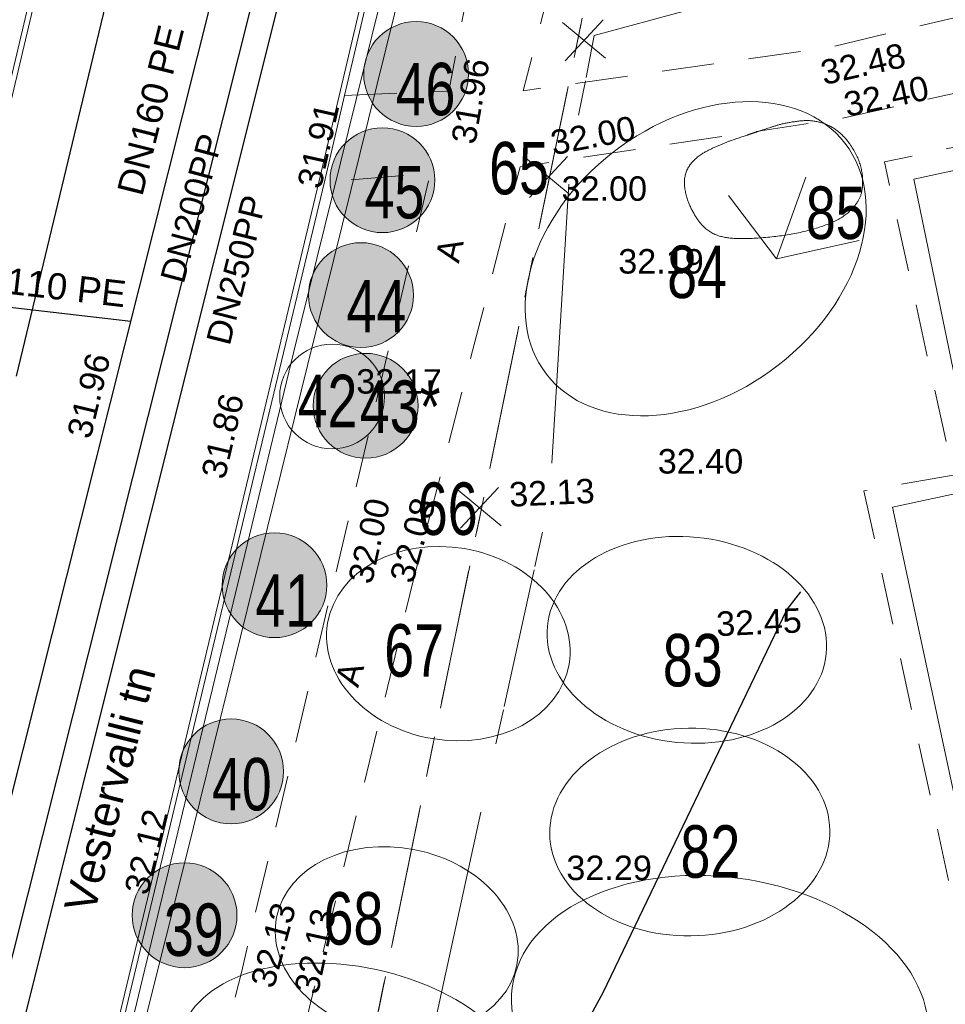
# Model space of a CAD drawing. Header units: metres. Extents: x 738076 to 738809, y 6589688 to 6590318.
# Tile 47 of 188: x 738357 to 738383, y 6590030 to 6590058. Entities that reach past the tile are written whole.
import ezdxf

# ---------------------------------------------------------------- set-up
doc = ezdxf.new("R2010")
doc.units = ezdxf.units.M
for name, pattern in [('ASFBET', [2.5, 1.5, -1]), ('EP_KBL', [18, 8, -2, 1, 0, 4, 0, 1, -2]), ('KATASTRIPIIR', [7, 4, -1, 1, -1])]:
    doc.linetypes.add(name, pattern=pattern)
for name, color, linetype, lineweight in [('_DE (2D)', 7, 'Continuous', 5), ('_GE (2D)', 7, 'Continuous', 5), ('None', 7, 'Continuous', 5)]:
    doc.layers.add(name, color=color, linetype=linetype, lineweight=lineweight)
for name, color, linetype, lineweight, true_color in [('DE-MA dendro Puittaim III', 7, 'Continuous', 18, 0x33cc00), ('DE-MA dendro Puittaim IV', 30, 'Continuous', 18, 0xff7f00), ('DE-MA dendro Puittaim V', 7, 'Continuous', 18, 0x995f4c), ('DE-MA dendro Puunumber', 250, 'Continuous', 5, 0x333333), ('DE-MA haljastus puu', 7, 'Continuous', 9, 0x6c7c59), ('GE-GTRASS', 7, 'Continuous', 5, 0x888888), ('GE-HOONEDET', 7, 'Continuous', 5, 0x888888), ('GE-korgus-EH2000', 7, 'Continuous', 5, 0x888888), ('GE-KPKAABEL', 7, 'Continuous', 5, 0x888888), ('GE-KTRASS', 7, 'Continuous', 5, 0x888888), ('GE-Level 54', 7, 'Continuous', 5, 0x888888), ('GE-MPKAABEL', 7, 'Continuous', 5, 0x888888), ('GE-PIIR', 7, 'Continuous', 18, 0xcc6600), ('GE-SKTRASS', 7, 'Continuous', 5, 0x888888), ('GE-TEE', 7, 'Continuous', 5, 0x888888), ('GE-VTRASS', 7, 'Continuous', 5, 0x888888)]:
    doc.layers.add(name, color=color, linetype=linetype, lineweight=lineweight, true_color=true_color)
doc.styles.add('Arial', font='Arial')
doc.styles.add('Swis721 LtCn BT', font='Swis721 LtCn BT')
doc.linetypes.add('-G-', pattern='A,10,-0.8,-1.52614,["G",Arial,S=1.4,R=0,X=-1.52614,Y=-0.7],-0.67386,10,-3', length=26)
doc.linetypes.add('-K-', pattern='A,10,-0.8,-1.308668,["K",Arial,S=1.4,R=0,X=-1.308668,Y=-0.7],-0.891332,10,-3', length=26)
doc.linetypes.add('-SK-', pattern='A,10,-0.1,-2.617336,["SK",Arial,S=1.4,R=0,X=-2.617336,Y=-0.7],-0.282664,10,-3', length=26)
doc.linetypes.add('-V-', pattern='A,10,-0.8,-1.308668,["V",Arial,S=1.4,R=0,X=-1.308668,Y=-0.7],-0.891332,10,-3', length=26)
doc.linetypes.add('MP_KBL', pattern='A,0,[1,MP_KBL.shx,S=1,R=0,X=0,Y=-0.5],-18.999', length=18.999)

# ---------------------------------------------------------------- blocks, each defined once
blk = doc.blocks.new('likvideerunudpuu')
at = {"layer": 'DE-MA dendro Puunumber', "color": 5, "lineweight": 18, "true_color": 0x0000ff}
for p, q in [((-0.543, -0.585), (0.543, 0.585)), ((-0.615, 0.509), (0.615, -0.509))]:
    blk.add_line(p, q, dxfattribs=at)
blk = doc.blocks.new('dendro')
at = {"layer": 'DE-MA dendro Puittaim III', "linetype": 'Continuous', "lineweight": 0, "true_color": 0xb1d9af, "transparency": 33554508}
h = blk.add_hatch(color=9, dxfattribs=at)
edge = h.paths.add_edge_path()
edge.add_arc((-64.656, 23.581), 1.5, 0, 360)
h = blk.add_hatch(color=9, dxfattribs=at)
edge = h.paths.add_edge_path()
edge.add_arc((-65.269, 20.292), 1.5, 0, 360)
h = blk.add_hatch(color=9, dxfattribs=at)
edge = h.paths.add_edge_path()
edge.add_arc((-65.136, 17.126), 1.5, 0, 360)
h = blk.add_hatch(color=9, dxfattribs=at)
edge = h.paths.add_edge_path()
edge.add_arc((-67.744, 11.99), 1.5, 0, 360)
h = blk.add_hatch(color=9, dxfattribs=at)
edge = h.paths.add_edge_path()
edge.add_arc((-68.985, 6.662), 1.5, 0, 360)
h = blk.add_hatch(color=9, dxfattribs=at)
edge = h.paths.add_edge_path()
edge.add_arc((-70.319, 2.545), 1.5, 0, 360)
at = {"layer": 'DE-MA dendro Puittaim IV', "linetype": 'Continuous', "lineweight": 0, "true_color": 0xffffcc, "transparency": 33554508}
h = blk.add_hatch(color=7, dxfattribs=at)
edge = h.paths.add_edge_path()
edge.add_arc((-63.692, 26.62), 1.5, 0, 360)
at = {"layer": 'DE-MA dendro Puittaim III'}
for centre in [(-64.656, 23.581), (-65.269, 20.292), (-65.136, 17.126), (-67.744, 11.99), (-68.985, 6.662), (-70.319, 2.545)]:
    blk.add_circle(centre, 1.5, dxfattribs=at)
for centre, major_axis, ratio in [((-55.69, 21.334), (-4.272, -3.304), 0.71401), ((-62.769, 10.318), (3.454, -0.588), 0.78712), ((-55.859, 4.927), (4.008, 0.046), 0.741523), ((-64.246, 1.806), (3.437, -0.683), 0.761079)]:
    blk.add_ellipse(centre, major_axis=major_axis, ratio=ratio, dxfattribs=at)
at = {"layer": 'DE-MA dendro Puittaim IV'}
blk.add_circle((-63.692, 26.62), 1.5, dxfattribs=at)
for centre, major_axis, ratio in [((-55.943, 10.426), (3.989, -0.395), 0.735504), ((-54.998, -0.29), (5.941, -0.768), 0.656345), ((-65.464, -1.935), (4.947, -1.062), 0.591464)]:
    blk.add_ellipse(centre, major_axis=major_axis, ratio=ratio, dxfattribs=at)
blk.add_open_spline([(-54.054, 24.926), (-54.282, 24.849), (-54.951, 24.623), (-55.668, 24.269), (-56.031, 23.773), (-55.99, 23.137), (-55.707, 22.529), (-55.35, 22.113), (-54.861, 21.919), (-54.057, 21.901), (-52.818, 22.034), (-51.745, 22.355), (-51.199, 22.731), (-50.891, 23.227), (-50.94, 24.08), (-51.485, 24.953), (-52.26, 25.326), (-53.136, 25.228), (-53.826, 25.002), (-54.054, 24.926)], degree=2, dxfattribs=at)
at = {"layer": 'DE-MA dendro Puittaim V'}
blk.add_circle((-66.096, 17.391), 1.5, dxfattribs=at)
at = {"layer": 'DE-MA dendro Puunumber', "linetype": 'Continuous'}
blk.add_line((-53.38, 21.33), (-52.54, 23.667), dxfattribs=at)
at = {"layer": 'DE-MA dendro Puunumber', "linetype": 'Continuous', "flags": 128}
blk.add_lwpolyline([(-51.012, 21.854), (-53.38, 21.33), (-54.748, 23.143)], dxfattribs=at)
at = {"layer": 'DE-MA haljastus puu'}
for p in [(-58.883, 27.583), (-59.899, 23.674), (-61.877, 14.203)]:
    blk.add_blockref('likvideerunudpuu', p, dxfattribs=at)
at = {"layer": 'DE-MA dendro Puunumber', "char_height": 1.5, "attachment_point": 1, "line_spacing_factor": 0.60241, "style": 'Swis721 LtCn BT'}
for s, insert in [('46', (-64.277, 26.939)), ('65', (-61.602, 24.676)), ('45', (-65.167, 23.987)), ('85', (-52.537, 23.399)), ('84', (-56.506, 21.709)), ('44', (-65.683, 20.729)), ('42', (-67.082, 18.011)), ('43*', (-65.302, 17.849)), ('66', (-63.642, 14.93)), ('41', (-68.295, 12.301)), ('67', (-64.603, 10.874)), ('83', (-56.631, 10.595)), ('40', (-69.535, 7.047)), ('82', (-56.124, 5.12)), ('68', (-66.34, 3.205)), ('39', (-70.909, 2.882))]:
    blk.add_mtext(s, dxfattribs=dict(at, insert=insert))
blk = doc.blocks.new('DE (2D)')
at = {"layer": 'None', "color": 7, "transparency": 33554687}
blk.add_blockref('dendro', (-2153983.951, -6234715.121), dxfattribs=at)
blk = doc.blocks.new('GE')
at = {"layer": 'GE-GTRASS', "linetype": '-G-', "lineweight": 30, "flags": 128}
blk.add_lwpolyline([(-52.81, 11.329), (-52.321, 11.181), (-48.531, 10.03), (-47.578, 9.766), (-43.829, 17.289), (-38.566, 26.946), (-33.313, 37.891), (-32.907, 38.414)], dxfattribs=at)
at = {"layer": 'GE-HOONEDET', "linetype": 'Continuous', "flags": 128}
blk.add_lwpolyline([(0.474, 32.005), (-5.541, 30.758), (-10.64, 54.309), (-20.345, 52.227), (-20.429, 52.62), (-20.695, 52.578), (-20.608, 52.17), (-22.349, 51.797), (-22.431, 52.178), (-22.69, 52.135), (-22.605, 51.742), (-29.674, 50.225), (-27.846, 41.359), (-30.29, 40.833), (-25.135, 16.802), (-22.037, 17.511), (-20.32, 9.626), (-20.969, 9.484), (-49.787, 3.162)], dxfattribs=at)
at = {"layer": 'GE-KPKAABEL', "linetype": 'EP_KBL', "flags": 128}
blk.add_lwpolyline([(-69.948, -17.376), (-57.468, -7.887), (-54.641, -5.508), (-54.758, -3.617), (-54.306, 2.374), (-52.623, 15.021), (-52.071, 16.938), (-49.142, 17.772), (-44.82, 19.553), (-40.104, 41.036), (-39.497, 50.907), (-38.821, 54.333), (-31.58, 56.284), (-22.152, 59.361), (-18.733, 63.007), (-13.21, 65.708), (-6.347, 67.787), (-2.01, 68.779), (6.438, 72.03), (16.228, 75.417), (24.949, 77.713), (30.406, 79.244), (42.238, 81.372), (43.117, 82.284), (44.161, 85.343), (45.179, 86.27), (46.137, 86.678), (70.464, 92.191), (78.115, 94.168), (80.447, 94.706), (81.577, 94.87), (83.398, 94.933), (85.212, 94.323), (96.165, 96.435), (97.461, 97.183), (97.482, 98.742), (95.256, 107.567), (95, 108.584)], dxfattribs=at)
at = {"layer": 'GE-KTRASS', "linetype": '-K-', "lineweight": 30}
blk.add_line((-59.897, 10.463), (-47.735, 58.765), dxfattribs=at)
at = {"layer": 'GE-MPKAABEL', "linetype": 'MP_KBL', "flags": 128}
for points in [[(-39.216, 76.494), (-42.807, 61.965), (-47.018, 44.926), (-50.485, 30.902)], [(-55.369, 12.292), (-52.291, 25.078), (-51.003, 30.425), (-47.434, 45.25), (-42.055, 66.968), (-39.792, 76.354)], [(-50.485, 30.902), (-56.495, 6.995), (-62.397, 4.048), (-70.08, 1.819), (-70.738, 1.637)]]:
    blk.add_lwpolyline(points, dxfattribs=at)
at = {"layer": 'GE-PIIR', "linetype": 'KATASTRIPIIR', "flags": 128}
for points in [[(163.535, 223.765), (162.945, 204.105), (143.265, 199.535), (142.955, 200.915), (104.475, 191.975), (104.825, 190.585), (85.135, 186.015), (63.525, 181.995), (24.235, 173.335), (-1.075, 167.455), (-10.445, 160.975), (-16.865, 153.175), (-19.395, 142.445), (-25.455, 116.915), (-35.335, 75.315), (-36.125, 69.655), (-47.445, 14.515), (-49.755, 3.145), (-51.775, -7.465), (-47.165, -46.415), (-44.935, -60.265), (-40.285, -101.185), (-35.475, -143.475), (-32.865, -161.065), (-24.615, -201.665), (-15.155, -248.665), (-13.375, -257.645), (-0.105, -290.045), (7.225, -306.465), (2.775, -308.615), (-12.085, -314.715), (-18.815, -298.105), (-35.265, -257.485), (-39.475, -232.565), (-46.885, -192.435), (-52.145, -165.315), (-54.905, -147.705), (-63.775, -70.415), (-70.485, -12.015), (-71.535, -2.875), (-69.705, 17.455), (-52.145, 90.975), (-43.495, 129.195), (-39.065, 144.735), (-30.735, 161.005), (-22.125, 171.945), (-15.905, 177.985), (-9.585, 184.135), (64.315, 201.775), (77.505, 203.365), (103.145, 209.505), (115.335, 212.425), (115.675, 211.405), (125.885, 213.765), (126.815, 215.175), (137.435, 217.705), (163.535, 223.765)], [(-47.445, 14.515), (-36.125, 69.655), (-8.125, 76.545), (3.025, 26.315), (-47.445, 14.515)]]:
    blk.add_lwpolyline(points, dxfattribs=at)
at = {"layer": 'GE-SKTRASS', "linetype": '-SK-', "lineweight": 30}
blk.add_line((-56.56, 20.481), (-42.251, 77.608), dxfattribs=at)
at = {"layer": 'GE-TEE', "linetype": 'ASFBET', "flags": 128}
for points in [[(-13.474, 74.752), (-17.59, 73.797), (-21.495, 72.891), (-25.57, 71.945), (-33.022, 70.215), (-37.248, 69.235), (-38.537, 68.935), (-38.354, 67.401), (-37.103, 67.214), (-37.797, 64.54), (-40.858, 52.749), (-32.083, 53.992), (-23.97, 55.922), (-16.372, 58.122), (-11.707, 59.486)], [(-45.971, 52.615), (-42.984, 52.743), (-40.673, 65.015), (-39.952, 68.842), (-41.403, 67.891)], [(-22.998, 53.572), (-23.241, 53.584), (-23.52, 53.809), (-25.134, 53.425), (-31.877, 51.933), (-40.945, 50.576), (-43.973, 38.84), (-46.837, 27.066), (-49.07, 18.04), (-50.582, 12.663), (-51.147, 9.749), (-46.152, 9.078), (-40.654, 9.72), (-29.816, 11.942), (-24.507, 12.13), (-23.406, 10.292), (-21.249, 10.761)], [(-20.969, 9.484), (-21.249, 10.761), (-22.513, 16.568), (-25.574, 15.876), (-31.104, 41.298), (-28.537, 41.75), (-30.518, 50.714), (-22.735, 52.346)], [(-55.86, 11.193), (-52.965, 10.306), (-52.162, 15.005), (-51.121, 18.555), (-48.913, 27.557), (-43.514, 50.39), (-46.543, 50.144)]]:
    blk.add_lwpolyline(points, dxfattribs=at)
at = {"layer": 'GE-TEE', "linetype": 'Continuous', "flags": 128}
for points in [[(-80.147, 10.6), (-72.517, 11.381), (-71.139, 11.514), (-70.284, 11.705), (-69.054, 12.101), (-68.399, 12.344), (-67.531, 12.787), (-65.961, 13.876), (-65.412, 14.45), (-64.713, 15.664), (-61.043, 29.737), (-57.683, 43.94), (-53.904, 59.92), (-50.642, 73.714)], [(-80.138, 10.429), (-72.502, 11.237), (-71.116, 11.371), (-70.246, 11.565), (-69.007, 11.964), (-68.341, 12.211), (-67.457, 12.663), (-65.867, 13.766), (-65.295, 14.362), (-64.567, 15.626), (-60.897, 29.701), (-57.539, 43.929), (-53.758, 59.898), (-50.478, 73.753)], [(1.993, -38.625), (-9.33, -41.309), (-21.307, -44.093), (-33.555, -46.953), (-46.511, -50.1), (-49.278, -50.462), (-51.139, -49.809), (-52.585, -48.314), (-52.892, -46.896), (-53.303, -43.463), (-54.99, -28.581), (-56.216, -18.201), (-57.259, -9.073), (-57.845, -2.91), (-57.84, -2.687), (-57.768, 1.207), (-57.157, 5.963), (-55.977, 11.217), (-55.196, 14.694), (-51.202, 31.331), (-46.7, 50.132), (-46.127, 52.609), (-43.384, 64.248)], [(-43.241, 64.204), (-45.971, 52.615), (-46.543, 50.144), (-51.063, 31.289), (-55.038, 14.711), (-55.86, 11.193), (-57.009, 5.937), (-57.618, 1.196), (-57.692, -2.788), (-57.694, -2.904), (-57.149, -9.021), (-56.083, -18.184), (-54.874, -28.57), (-53.144, -43.431), (-52.744, -46.872), (-52.448, -48.24), (-51.056, -49.679), (-49.262, -50.309), (-46.539, -49.952), (-33.59, -46.807), (-21.341, -43.947), (-9.364, -41.163), (1.959, -38.479)]]:
    blk.add_lwpolyline(points, dxfattribs=at)
at = {"layer": 'GE-VTRASS', "linetype": '-V-', "lineweight": 30}
blk.add_line((-55.36, 44.58), (-48.214, 74.304), dxfattribs=at)
at = {"layer": 'GE-VTRASS', "linetype": '-V-', "lineweight": 30, "flags": 128}
for points in [[(-63.421, 4.962), (-60.979, 10.825), (-44.795, 75.136)], [(-60.48, 45.753), (-60.368, 45.743), (-58.848, 46.939), (-52.087, 46.161)]]:
    blk.add_lwpolyline(points, dxfattribs=at)
at = {"layer": 'GE-VTRASS', "linetype": '-V-', "lineweight": 25, "flags": 128}
blk.add_lwpolyline([(-61.381, 45.978), (-60.368, 45.743), (-60.368, 45.743), (-58.848, 46.939), (-52.087, 46.161)], dxfattribs=at)
at = {"layer": 'GE-korgus-EH2000', "char_height": 0.7, "attachment_point": 7, "line_spacing_factor": 0.25, "style": 'Arial'}
for s, insert, rotation in [(' 32.48 ', (-32.512, 52.841), 12.6414), (' 31.96 ', (-42.266, 50.919), 80.224), (' 32.40 ', (-31.852, 51.933), 12.0781), (' 31.91 ', (-46.696, 49.646), 77.4745), (' 32.00 ', (-40.261, 50.846), 10.5663), (' 31.96 ', (-53.295, 42.489), 76.3241), (' 31.86 ', (-49.45, 41.331), 76.8066), (' 32.13 ', (-41.512, 40.824), 2.5553), (' 32.00 ', (-45.24, 38.333), 77.4484), (' 32.08 ', (-44.078, 38.351), 74.3752), (' 32.45 ', (-35.587, 37.119), 2.5553), (' 32.12 ', (-51.656, 29.434), 76.2652), (' 32.13 ', (-48.058, 26.764), 74.7084), (' 32.13 ', (-46.781, 26.591), 77.7183)]:
    blk.add_mtext(s, dxfattribs=dict(at, insert=insert, rotation=rotation))
for s, insert in [(' 32.00 ', (-40.029, 49.591)), (' 32.19 ', (-38.406, 47.509)), (' 32.17 ', (-45.905, 44.073)), (' 32.40 ', (-37.276, 41.786)), (' 32.29 ', (-39.892, 30.152))]:
    blk.add_mtext(s, dxfattribs=dict(at, insert=insert))
at = {"layer": 'GE-KTRASS', "insert": (-49.062, 47.623), "char_height": 0.7, "attachment_point": 5, "rotation": 75.8726, "line_spacing_factor": 0.25, "style": 'Arial'}
blk.add_mtext('DN250PP', dxfattribs=at)
at = {"layer": 'GE-Level 54', "char_height": 0.75, "attachment_point": 5, "line_spacing_factor": 0.25, "style": 'Arial'}
for s, insert, rotation in [('DN160 PE', (-51.516, 52.193), 75.9), ('DN110 PE', (-54.687, 47.205), 353.4)]:
    blk.add_mtext(s, dxfattribs=dict(at, insert=insert, rotation=rotation))
at = {"layer": 'GE-SKTRASS', "insert": (-50.002, 49.297), "char_height": 0.7, "attachment_point": 8, "rotation": 74.9411, "line_spacing_factor": 0.25, "style": 'Arial'}
blk.add_mtext('DN200PP', dxfattribs=at)
at = {"layer": 'GE-TEE', "attachment_point": 5, "line_spacing_factor": 0.25, "style": 'Arial'}
for s, insert, char_height, rotation in [('A', (-42.967, 48.188), 0.7, 77.1523), ('Vestervalli tn', (-52.678, 32.767), 0.9, 75.7821), ('A', (-45.827, 36.057), 0.7, 73.7398)]:
    blk.add_mtext(s, dxfattribs=dict(at, insert=insert, char_height=char_height, rotation=rotation))
blk = doc.blocks.new('GE (2D)')
at = {"layer": 'None', "color": 7, "transparency": 33554687}
blk.add_blockref('GE', (-2154003.722, -6234741.731, 4.5), dxfattribs=at)

msp = doc.modelspace()

# ---------------------------------------------------------------- block references
at = {"layer": '_DE (2D)'}
msp.add_blockref('DE (2D)', (2892415.877, 12824744.766), dxfattribs=at)
at = {"layer": '_GE (2D)'}
msp.add_blockref('GE (2D)', (2892415.877, 12824744.766), dxfattribs=at)

doc.saveas('drawing.dxf')
